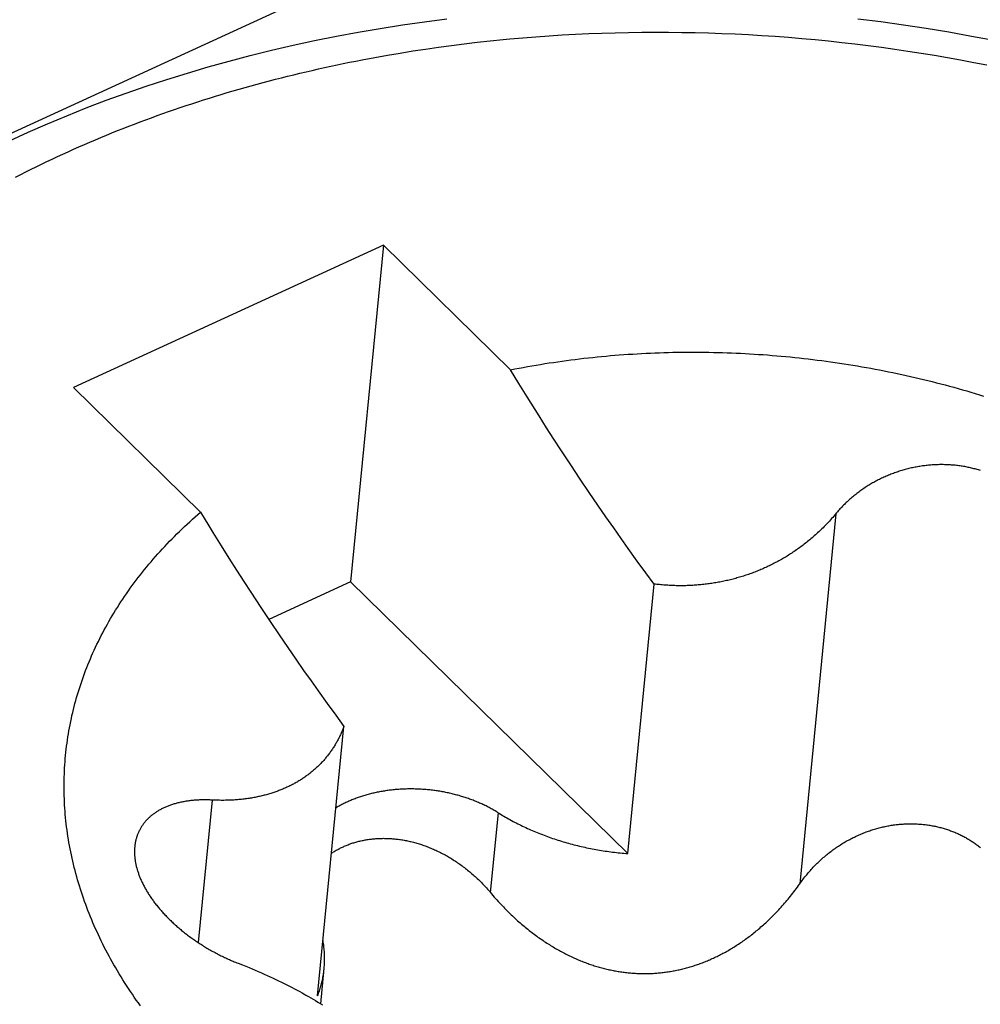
# Model space of a CAD drawing. Extents: x 0 to 594, y 0 to 420.
# Tile 76 of 119: x 532.207 to 532.517, y 112.966 to 113.284. Entities that reach past the tile are written whole.
import ezdxf

# ---------------------------------------------------------------- set-up
doc = ezdxf.new("R2010")
doc.units = 0
doc.header["$LTSCALE"] = 32.67
doc.layers.get('0').update_dxf_attribs({"linetype": 'CONTINUOUS'})
doc.layers.add('DATUM_AXIS', color=7, linetype='CONTINUOUS')

msp = doc.modelspace()

# ---------------------------------------------------------------- linework, layer by layer
at = {"color": 9, "linetype": 'CONTINUOUS'}
msp.add_line((531.45559, 112.9038), (554.76991, 123.60806), dxfattribs=at)
at = {"layer": 'DATUM_AXIS', "color": 9, "linetype": 'CONTINUOUS'}
for p, q in [((532.38176, 113.27901), (532.38602, 113.27924)), ((532.38602, 113.27924), (532.39029, 113.27944)), ((532.39029, 113.27944), (532.39456, 113.2796)), ((532.39456, 113.2796), (532.39884, 113.27973)), ((532.39884, 113.27973), (532.40313, 113.27983)), ((532.40313, 113.27983), (532.40742, 113.27989)), ((532.40742, 113.27989), (532.41172, 113.27992)), ((532.41172, 113.27992), (532.41602, 113.27991)), ((532.41602, 113.27991), (532.42032, 113.27986)), ((532.42032, 113.27986), (532.42462, 113.27978)), ((532.42462, 113.27978), (532.42893, 113.27967)), ((532.42893, 113.27967), (532.43324, 113.27952)), ((532.43324, 113.27952), (532.43755, 113.27934)), ((532.43755, 113.27934), (532.44186, 113.27912)), ((532.44186, 113.27912), (532.44617, 113.27887)), ((532.34594, 113.27562), (532.35011, 113.27615)), ((532.35011, 113.27615), (532.3543, 113.27664)), ((532.3543, 113.27664), (532.35849, 113.2771)), ((532.36481, 113.27773), (532.36904, 113.2781)), ((532.36904, 113.2781), (532.37327, 113.27844)), ((532.37327, 113.27844), (532.37751, 113.27874)), ((532.37751, 113.27874), (532.38176, 113.27901)), ((532.44617, 113.27887), (532.45048, 113.27858)), ((532.45048, 113.27858), (532.45479, 113.27826)), ((532.45479, 113.27826), (532.45909, 113.27791)), ((532.45909, 113.27791), (532.4634, 113.27751)), ((532.4634, 113.27751), (532.4677, 113.27709)), ((532.4677, 113.27709), (532.47199, 113.27663)), ((532.47199, 113.27663), (532.47628, 113.27614)), ((532.47628, 113.27614), (532.48057, 113.27561)), ((532.32528, 113.27248), (532.32938, 113.27318)), ((532.32938, 113.27318), (532.3335, 113.27384)), ((532.3335, 113.27384), (532.33763, 113.27447)), ((532.33763, 113.27447), (532.34178, 113.27506)), ((532.34178, 113.27506), (532.34594, 113.27562)), ((532.48057, 113.27561), (532.48485, 113.27505)), ((532.48485, 113.27505), (532.48913, 113.27445)), ((532.48913, 113.27445), (532.4934, 113.27382)), ((532.4934, 113.27382), (532.49766, 113.27316)), ((532.49766, 113.27316), (532.50191, 113.27246)), ((532.31712, 113.27098), (532.32119, 113.27175)), ((532.32119, 113.27175), (532.32528, 113.27248)), ((532.50191, 113.27246), (532.50616, 113.27173)), ((532.50616, 113.27173), (532.5104, 113.27096)), ((532.5104, 113.27096), (532.51462, 113.27016)), ((532.51462, 113.27016), (532.51884, 113.26933)), ((532.4701, 113.12443), (532.45842, 113.00488)), ((532.26868, 113.03195), (532.26419, 112.98594)), ((532.36103, 113.02787), (532.35851, 113.00212))]:
    msp.add_line(p, q, dxfattribs=at)
at = {"layer": 'DATUM_AXIS', "color": 7, "linetype": 'CONTINUOUS'}
for p, q in [((532.32401, 113.21111), (532.22386, 113.16513)), ((532.32401, 113.21111), (532.31338, 113.10237)), ((532.36505, 113.17089), (532.32401, 113.21111)), ((532.36774, 113.16648), (532.36505, 113.17089)), ((532.22386, 113.16513), (532.2649, 113.12491)), ((532.37041, 113.16217), (532.36774, 113.16648)), ((532.37671, 113.15218), (532.37427, 113.15602)), ((532.37905, 113.14854), (532.37671, 113.15218)), ((532.38131, 113.14506), (532.37905, 113.14854)), ((532.38453, 113.14015), (532.38131, 113.14506)), ((532.38758, 113.13556), (532.38453, 113.14015)), ((532.39048, 113.13126), (532.38758, 113.13556)), ((532.39323, 113.12722), (532.39048, 113.13126)), ((532.39586, 113.12341), (532.39323, 113.12722)), ((532.2649, 113.12491), (532.26759, 113.1205)), ((532.39836, 113.11982), (532.39586, 113.12341)), ((532.40076, 113.11641), (532.39836, 113.11982)), ((532.27157, 113.11409), (532.27412, 113.11004)), ((532.40305, 113.11318), (532.40076, 113.11641)), ((532.40597, 113.10912), (532.40305, 113.11318)), ((532.27412, 113.11004), (532.27656, 113.10621)), ((532.40874, 113.10531), (532.40597, 113.10912)), ((532.27656, 113.10621), (532.2789, 113.10256)), ((532.41138, 113.10171), (532.40874, 113.10531)), ((532.2789, 113.10256), (532.28115, 113.09909)), ((532.31338, 113.10237), (532.28699, 113.09025)), ((532.40288, 113.01466), (532.31338, 113.10237)), ((532.40288, 113.01466), (532.41138, 113.10171)), ((532.28115, 113.09909), (532.28438, 113.09418)), ((532.28438, 113.09418), (532.28743, 113.08959)), ((532.28743, 113.08959), (532.29033, 113.08529)), ((532.29033, 113.08529), (532.29308, 113.08125)), ((532.29308, 113.08125), (532.2957, 113.07744)), ((532.2957, 113.07744), (532.29821, 113.07384)), ((532.29821, 113.07384), (532.30061, 113.07044)), ((532.30061, 113.07044), (532.3029, 113.06721)), ((532.3029, 113.06721), (532.30582, 113.06314)), ((532.30582, 113.06314), (532.30859, 113.05933)), ((532.30859, 113.05933), (532.31124, 113.05573)), ((532.30273, 112.96868), (532.31124, 113.05573)), ((532.27704, 112.97926), (532.2785, 112.97869)), ((532.2785, 112.97869), (532.27955, 112.97827)), ((532.27955, 112.97827), (532.28059, 112.97786)), ((532.28059, 112.97786), (532.2816, 112.97744)), ((532.2816, 112.97744), (532.28261, 112.97701)), ((532.28261, 112.97701), (532.2836, 112.97659)), ((532.30374, 112.96618), (532.30486, 112.97765)), ((532.2836, 112.97659), (532.28457, 112.97617)), ((532.28457, 112.97617), (532.28553, 112.97574)), ((532.28553, 112.97574), (532.28648, 112.97531)), ((532.28648, 112.97531), (532.28741, 112.97489)), ((532.28741, 112.97489), (532.28834, 112.97446)), ((532.28834, 112.97446), (532.28925, 112.97403)), ((532.28925, 112.97403), (532.29015, 112.9736)), ((532.29015, 112.9736), (532.29103, 112.97316)), ((532.29103, 112.97316), (532.29191, 112.97273)), ((532.29191, 112.97273), (532.29278, 112.97229)), ((532.29278, 112.97229), (532.29363, 112.97186)), ((532.29363, 112.97186), (532.29448, 112.97142)), ((532.29448, 112.97142), (532.29532, 112.97098)), ((532.29532, 112.97098), (532.29614, 112.97054)), ((532.29614, 112.97054), (532.29696, 112.9701)), ((532.29696, 112.9701), (532.29777, 112.96965)), ((532.29897, 112.96898), (532.29976, 112.96854)), ((532.29976, 112.96854), (532.30054, 112.96809)), ((532.30054, 112.96809), (532.30132, 112.96764)), ((532.30132, 112.96764), (532.30208, 112.96718)), ((532.30208, 112.96718), (532.30284, 112.96673)), ((532.30284, 112.96673), (532.30359, 112.96627)), ((532.30359, 112.96627), (532.30434, 112.96581))]:
    msp.add_line(p, q, dxfattribs=at)
for points in [[(532.20323, 113.24485), (532.20932, 113.24764), (532.21549, 113.25034), (532.22173, 113.25295), (532.22805, 113.25547), (532.23444, 113.25791), (532.2409, 113.26025), (532.24742, 113.2625), (532.25402, 113.26467), (532.26068, 113.26673), (532.26739, 113.26871), (532.27416, 113.27059), (532.28099, 113.27238), (532.28787, 113.27408), (532.2948, 113.27568), (532.30178, 113.27719), (532.3088, 113.2786), (532.31587, 113.27991), (532.32297, 113.28113), (532.33011, 113.28225), (532.33729, 113.28327), (532.34451, 113.2842)], [(532.47723, 113.28424), (532.48461, 113.28331), (532.49197, 113.2823), (532.49932, 113.28118), (532.50664, 113.27998), (532.51394, 113.27867), (532.52122, 113.27728)], [(532.36505, 113.17089), (532.36642, 113.17116), (532.3678, 113.17142), (532.36917, 113.17168), (532.37055, 113.17193), (532.37194, 113.17217), (532.37333, 113.17241), (532.37472, 113.17264), (532.37611, 113.17287), (532.37751, 113.17309), (532.37891, 113.1733), (532.38031, 113.1735), (532.38171, 113.1737), (532.38312, 113.1739), (532.38453, 113.17408), (532.38594, 113.17426), (532.38735, 113.17443), (532.38877, 113.1746), (532.39019, 113.17476), (532.39161, 113.17491), (532.39303, 113.17506), (532.39446, 113.1752), (532.39589, 113.17533), (532.39731, 113.17546), (532.39875, 113.17558), (532.40018, 113.17569), (532.40161, 113.1758), (532.40305, 113.1759), (532.40449, 113.17599), (532.40593, 113.17608), (532.40737, 113.17616), (532.40881, 113.17623), (532.41026, 113.17629), (532.4117, 113.17635), (532.41315, 113.17641), (532.4146, 113.17645), (532.41605, 113.17649), (532.4175, 113.17653), (532.41895, 113.17655), (532.4204, 113.17657), (532.42185, 113.17658), (532.42331, 113.17659), (532.42476, 113.17659), (532.42621, 113.17658), (532.42767, 113.17657), (532.42913, 113.17655), (532.43058, 113.17652), (532.43204, 113.17649), (532.4335, 113.17645), (532.43496, 113.1764), (532.43641, 113.17634), (532.43787, 113.17628), (532.43933, 113.17622), (532.44079, 113.17614), (532.44225, 113.17606), (532.44371, 113.17597), (532.44517, 113.17588), (532.44662, 113.17578), (532.44808, 113.17567), (532.44954, 113.17556), (532.451, 113.17544), (532.45245, 113.17531), (532.45391, 113.17518), (532.45536, 113.17503), (532.45682, 113.17489), (532.45827, 113.17473), (532.45973, 113.17457), (532.46118, 113.17441), (532.46263, 113.17423), (532.46408, 113.17405), (532.46553, 113.17387), (532.46698, 113.17367), (532.46842, 113.17347), (532.46987, 113.17327), (532.47132, 113.17305), (532.47276, 113.17283), (532.4742, 113.17261), (532.47564, 113.17237), (532.47708, 113.17213), (532.47852, 113.17189), (532.47995, 113.17164), (532.48139, 113.17138), (532.48282, 113.17111), (532.48425, 113.17084), (532.48567, 113.17056), (532.4871, 113.17028), (532.48852, 113.16999), (532.48995, 113.16969), (532.49137, 113.16939), (532.49278, 113.16908), (532.4942, 113.16876), (532.49561, 113.16844), (532.49702, 113.16811), (532.49843, 113.16777), (532.49983, 113.16743), (532.50124, 113.16708), (532.50264, 113.16673), (532.50403, 113.16637), (532.50543, 113.166), (532.50682, 113.16563), (532.50821, 113.16525), (532.50959, 113.16486), (532.51098, 113.16447), (532.51236, 113.16407), (532.51373, 113.16367), (532.5151, 113.16326), (532.51647, 113.16284), (532.51784, 113.16242)], [(532.37427, 113.15602), (532.37172, 113.16007), (532.37041, 113.16217)], [(532.51687, 113.13834), (532.51651, 113.13845), (532.51615, 113.13856), (532.51578, 113.13866), (532.51542, 113.13877), (532.51506, 113.13887), (532.51469, 113.13896), (532.51432, 113.13905), (532.51395, 113.13914), (532.51358, 113.13923), (532.51321, 113.13931), (532.51283, 113.13939), (532.51246, 113.13947), (532.51208, 113.13954), (532.51171, 113.13961), (532.51133, 113.13967), (532.51095, 113.13974), (532.51057, 113.1398), (532.51019, 113.13985), (532.50981, 113.1399), (532.50942, 113.13995), (532.50904, 113.14), (532.50866, 113.14004), (532.50827, 113.14008), (532.50788, 113.14011), (532.5075, 113.14014), (532.50711, 113.14017), (532.50672, 113.14019), (532.50633, 113.14021), (532.50594, 113.14023), (532.50555, 113.14024), (532.50516, 113.14025), (532.50477, 113.14026), (532.50438, 113.14026), (532.50398, 113.14026), (532.50359, 113.14026), (532.5032, 113.14025), (532.5028, 113.14024), (532.50241, 113.14022), (532.50201, 113.14021), (532.50162, 113.14018), (532.50122, 113.14016), (532.50083, 113.14013), (532.50043, 113.1401), (532.50004, 113.14006), (532.49964, 113.14002), (532.49924, 113.13998), (532.49885, 113.13993), (532.49845, 113.13988), (532.49806, 113.13983), (532.49766, 113.13977), (532.49727, 113.13971), (532.49687, 113.13964), (532.49647, 113.13957), (532.49608, 113.1395), (532.49568, 113.13942), (532.49529, 113.13935), (532.4949, 113.13926), (532.4945, 113.13918), (532.49411, 113.13909), (532.49372, 113.13899), (532.49332, 113.13889), (532.49293, 113.13879), (532.49254, 113.13869), (532.49215, 113.13858), (532.49176, 113.13847), (532.49137, 113.13835), (532.49098, 113.13824), (532.49059, 113.13811), (532.49021, 113.13799), (532.48982, 113.13786), (532.48943, 113.13773), (532.48905, 113.13759), (532.48867, 113.13745), (532.48828, 113.13731)], [(532.48828, 113.13731), (532.4879, 113.13716), (532.48752, 113.13701), (532.48714, 113.13685), (532.48677, 113.1367), (532.48639, 113.13654), (532.48601, 113.13637), (532.48564, 113.1362), (532.48527, 113.13603), (532.4849, 113.13586), (532.48453, 113.13568), (532.48416, 113.1355), (532.48379, 113.13531), (532.48343, 113.13512), (532.48306, 113.13493), (532.4827, 113.13474), (532.48234, 113.13454), (532.48198, 113.13434), (532.48163, 113.13413), (532.48127, 113.13392), (532.48092, 113.13371), (532.48057, 113.1335), (532.48022, 113.13328), (532.47987, 113.13306), (532.47953, 113.13283), (532.47919, 113.13261), (532.47885, 113.13238), (532.47851, 113.13214), (532.47817, 113.13191), (532.47784, 113.13167), (532.47751, 113.13142), (532.47718, 113.13118), (532.47685, 113.13093), (532.47653, 113.13067), (532.47621, 113.13042), (532.47589, 113.13016), (532.47557, 113.1299), (532.47526, 113.12964), (532.47495, 113.12937), (532.47464, 113.1291), (532.47433, 113.12883), (532.47403, 113.12855), (532.47373, 113.12827), (532.47343, 113.12799), (532.47314, 113.12771), (532.47285, 113.12742), (532.47256, 113.12714), (532.47227, 113.12684), (532.47199, 113.12655), (532.47171, 113.12625), (532.47143, 113.12596), (532.47116, 113.12566), (532.47089, 113.12535), (532.47063, 113.12505), (532.47036, 113.12474), (532.46976, 113.12402)], [(532.24553, 112.9655), (532.24486, 112.96643), (532.2442, 112.96736), (532.24355, 112.96829), (532.24291, 112.96923), (532.24228, 112.97016), (532.24166, 112.9711), (532.24104, 112.97205), (532.24043, 112.97299), (532.23984, 112.97394), (532.23925, 112.97489), (532.23867, 112.97584), (532.2381, 112.97679), (532.23753, 112.97775), (532.23698, 112.97871), (532.23644, 112.97967), (532.2359, 112.98063), (532.23538, 112.98159), (532.23486, 112.98256), (532.23435, 112.98353), (532.23385, 112.9845), (532.23336, 112.98547), (532.23288, 112.98644), (532.23241, 112.98741), (532.23195, 112.98839), (532.2315, 112.98937), (532.23105, 112.99035), (532.23062, 112.99133), (532.23019, 112.99231), (532.22978, 112.9933), (532.22937, 112.99428), (532.22897, 112.99527), (532.22858, 112.99626), (532.22821, 112.99725), (532.22784, 112.99824), (532.22748, 112.99923), (532.22713, 113.00022), (532.22679, 113.00122), (532.22645, 113.00221), (532.22613, 113.00321), (532.22582, 113.00421), (532.22552, 113.0052), (532.22522, 113.0062), (532.22494, 113.0072), (532.22466, 113.0082), (532.2244, 113.0092), (532.22414, 113.01021), (532.2239, 113.01121), (532.22366, 113.01221), (532.22343, 113.01322), (532.22321, 113.01422), (532.22301, 113.01523), (532.22281, 113.01623), (532.22262, 113.01724), (532.22244, 113.01824), (532.22227, 113.01925), (532.22211, 113.02026), (532.22196, 113.02126), (532.22182, 113.02227), (532.22169, 113.02328), (532.22157, 113.02428), (532.22146, 113.02529), (532.22136, 113.0263), (532.22126, 113.0273), (532.22118, 113.02831), (532.22111, 113.02932), (532.22104, 113.03033), (532.22099, 113.03133), (532.22095, 113.03234), (532.22091, 113.03334), (532.22089, 113.03435), (532.22087, 113.03535), (532.22087, 113.03636), (532.22087, 113.03736), (532.22089, 113.03837), (532.22091, 113.03937), (532.22095, 113.04037), (532.22099, 113.04137), (532.22104, 113.04237), (532.22111, 113.04337), (532.22118, 113.04437), (532.22126, 113.04537), (532.22135, 113.04637), (532.22145, 113.04737), (532.22156, 113.04836), (532.22169, 113.04936), (532.22182, 113.05035), (532.22196, 113.05134), (532.22211, 113.05234), (532.22227, 113.05333), (532.22243, 113.05431), (532.22261, 113.0553), (532.2228, 113.05629), (532.223, 113.05727), (532.22321, 113.05826), (532.22342, 113.05924), (532.22365, 113.06022), (532.22389, 113.0612), (532.22413, 113.06218), (532.22439, 113.06315), (532.22465, 113.06412), (532.22493, 113.0651), (532.22521, 113.06607), (532.22551, 113.06704), (532.22581, 113.068), (532.22612, 113.06897), (532.22644, 113.06993), (532.22677, 113.07089), (532.22712, 113.07185), (532.22747, 113.07281), (532.22782, 113.07376), (532.22819, 113.07472), (532.22857, 113.07567), (532.22896, 113.07661), (532.22936, 113.07756), (532.22976, 113.0785), (532.23018, 113.07944), (532.2306, 113.08038), (532.23104, 113.08132), (532.23148, 113.08225), (532.23193, 113.08319), (532.2324, 113.08411), (532.23287, 113.08504), (532.23335, 113.08596), (532.23384, 113.08689), (532.23434, 113.0878), (532.23484, 113.08872), (532.23536, 113.08963), (532.23589, 113.09054), (532.23642, 113.09145), (532.23696, 113.09235), (532.23752, 113.09325), (532.23808, 113.09415), (532.23865, 113.09505), (532.23923, 113.09594), (532.23982, 113.09683), (532.24041, 113.09771), (532.24102, 113.09859), (532.24164, 113.09947), (532.24226, 113.10035), (532.24289, 113.10122), (532.24353, 113.10209), (532.24418, 113.10296), (532.24484, 113.10382), (532.24551, 113.10468), (532.24618, 113.10553), (532.24687, 113.10638), (532.24756, 113.10723), (532.24826, 113.10808), (532.24897, 113.10892), (532.24969, 113.10975), (532.25042, 113.11059), (532.25115, 113.11142), (532.2519, 113.11224), (532.25265, 113.11306), (532.25341, 113.11388), (532.25418, 113.1147), (532.25495, 113.11551), (532.25574, 113.11631), (532.25653, 113.11711), (532.25733, 113.11791), (532.25814, 113.11871), (532.25896, 113.1195), (532.25978, 113.12028), (532.26062, 113.12106), (532.26146, 113.12184), (532.26231, 113.12261), (532.26316, 113.12338), (532.26403, 113.12415), (532.2649, 113.12491)], [(532.46976, 113.12402), (532.46942, 113.12362), (532.46908, 113.12322), (532.46874, 113.12283), (532.46839, 113.12245), (532.46805, 113.12206), (532.4677, 113.12169), (532.46736, 113.12132), (532.46701, 113.12095), (532.46666, 113.12059), (532.46631, 113.12024), (532.46596, 113.11989), (532.46561, 113.11954), (532.46526, 113.1192), (532.46491, 113.11886), (532.46456, 113.11853), (532.4642, 113.1182), (532.46385, 113.11788), (532.46349, 113.11756), (532.46314, 113.11724), (532.46278, 113.11693), (532.46242, 113.11662), (532.46207, 113.11632), (532.46171, 113.11602), (532.46135, 113.11572), (532.46099, 113.11543), (532.46063, 113.11514), (532.46027, 113.11486), (532.45991, 113.11457), (532.45954, 113.1143), (532.45918, 113.11402), (532.45881, 113.11375), (532.45845, 113.11348), (532.45808, 113.11322), (532.45772, 113.11296), (532.45735, 113.1127), (532.45698, 113.11245), (532.45661, 113.1122), (532.45624, 113.11195), (532.45587, 113.11171), (532.4555, 113.11147), (532.45513, 113.11123), (532.45476, 113.11099), (532.45438, 113.11076), (532.45401, 113.11053), (532.45363, 113.11031), (532.45325, 113.11009), (532.45288, 113.10987), (532.4525, 113.10965), (532.45212, 113.10943), (532.45174, 113.10922), (532.45136, 113.10901), (532.45098, 113.10881), (532.45059, 113.10861), (532.45021, 113.10841), (532.44982, 113.10821), (532.44944, 113.10802), (532.44905, 113.10782), (532.44866, 113.10763), (532.44827, 113.10745), (532.44788, 113.10727), (532.44749, 113.10708), (532.4471, 113.10691), (532.4467, 113.10673), (532.44631, 113.10656), (532.44591, 113.10639), (532.44552, 113.10622), (532.44512, 113.10606), (532.44472, 113.10589), (532.44432, 113.10574), (532.44392, 113.10558), (532.44352, 113.10542), (532.44311, 113.10527), (532.44271, 113.10512), (532.4423, 113.10498), (532.4419, 113.10483), (532.44149, 113.10469), (532.44108, 113.10456), (532.44067, 113.10442), (532.44026, 113.10429), (532.43984, 113.10416), (532.43943, 113.10403), (532.43902, 113.1039), (532.4386, 113.10378), (532.43818, 113.10366), (532.43776, 113.10355), (532.43735, 113.10343), (532.43692, 113.10332), (532.4365, 113.10321), (532.43608, 113.10311), (532.43566, 113.103), (532.43523, 113.1029), (532.43481, 113.1028), (532.43438, 113.10271), (532.43395, 113.10262), (532.43352, 113.10253), (532.43309, 113.10244), (532.43266, 113.10236), (532.43223, 113.10227), (532.4318, 113.1022), (532.43136, 113.10212), (532.43093, 113.10205), (532.43049, 113.10198), (532.43006, 113.10191), (532.42962, 113.10185), (532.42918, 113.10178), (532.42874, 113.10173), (532.42831, 113.10167), (532.42787, 113.10162), (532.42742, 113.10157), (532.42698, 113.10152), (532.42654, 113.10148), (532.4261, 113.10143), (532.42566, 113.1014), (532.42521, 113.10136), (532.42477, 113.10133), (532.42432, 113.1013), (532.42388, 113.10127), (532.42343, 113.10125), (532.42299, 113.10123), (532.42254, 113.10121), (532.4221, 113.10119), (532.42165, 113.10118), (532.4212, 113.10117), (532.42076, 113.10117), (532.42031, 113.10116), (532.41986, 113.10116), (532.41941, 113.10117), (532.41897, 113.10117), (532.41852, 113.10118), (532.41807, 113.10119), (532.41762, 113.10121), (532.41718, 113.10122), (532.41673, 113.10124), (532.41628, 113.10127), (532.41584, 113.10129), (532.41539, 113.10132), (532.41494, 113.10136), (532.4145, 113.10139), (532.41405, 113.10143), (532.41361, 113.10147), (532.41316, 113.10151), (532.41272, 113.10156), (532.41227, 113.10161), (532.41183, 113.10166), (532.41138, 113.10171)], [(532.26759, 113.1205), (532.26893, 113.11833), (532.27157, 113.11409)], [(532.31124, 113.05573), (532.31112, 113.05542), (532.311, 113.05511), (532.31088, 113.0548), (532.31075, 113.05449), (532.31063, 113.05419), (532.3105, 113.05388), (532.31036, 113.05358), (532.31023, 113.05328), (532.31009, 113.05297), (532.30995, 113.05268), (532.3098, 113.05238), (532.30966, 113.05208), (532.30951, 113.05179), (532.30935, 113.05149), (532.3092, 113.0512), (532.30904, 113.05091), (532.30888, 113.05063), (532.30872, 113.05034), (532.30855, 113.05006), (532.30838, 113.04977), (532.30821, 113.04949), (532.30804, 113.04921), (532.30786, 113.04894), (532.30769, 113.04866), (532.3075, 113.04839), (532.30732, 113.04812), (532.30713, 113.04785), (532.30694, 113.04758), (532.30675, 113.04732), (532.30656, 113.04705), (532.30636, 113.04679), (532.30616, 113.04653), (532.30596, 113.04627), (532.30576, 113.04602), (532.30555, 113.04576), (532.30534, 113.04551), (532.30513, 113.04526), (532.30492, 113.04502), (532.30471, 113.04477), (532.30449, 113.04453), (532.30427, 113.04429), (532.30404, 113.04405), (532.30382, 113.04381), (532.30359, 113.04358), (532.30336, 113.04335), (532.30313, 113.04312), (532.3029, 113.04289), (532.30266, 113.04266), (532.30242, 113.04244), (532.30218, 113.04222), (532.30194, 113.042), (532.3017, 113.04179), (532.30145, 113.04157), (532.3012, 113.04136), (532.30095, 113.04115), (532.3007, 113.04094), (532.30044, 113.04074), (532.30019, 113.04054), (532.29993, 113.04034), (532.29967, 113.04014), (532.2994, 113.03994), (532.29914, 113.03975), (532.29887, 113.03956), (532.2986, 113.03937), (532.29833, 113.03918), (532.29806, 113.039), (532.29778, 113.03881), (532.29751, 113.03863), (532.29723, 113.03846), (532.29695, 113.03828), (532.29666, 113.03811), (532.29638, 113.03794), (532.29609, 113.03777), (532.2958, 113.0376), (532.29551, 113.03744), (532.29522, 113.03728), (532.29492, 113.03712), (532.29463, 113.03696), (532.29433, 113.03681), (532.29403, 113.03665), (532.29373, 113.0365), (532.29342, 113.03635), (532.29312, 113.03621), (532.29281, 113.03607), (532.2925, 113.03592), (532.29218, 113.03578), (532.29187, 113.03565), (532.29155, 113.03551), (532.29123, 113.03538), (532.29091, 113.03525), (532.29059, 113.03512), (532.29027, 113.035), (532.28994, 113.03487), (532.28961, 113.03475), (532.28928, 113.03463), (532.28894, 113.03452), (532.28861, 113.0344), (532.28827, 113.03429), (532.28793, 113.03418), (532.28759, 113.03407), (532.28724, 113.03397), (532.28689, 113.03387), (532.28654, 113.03377), (532.28619, 113.03367), (532.28584, 113.03357), (532.28548, 113.03348), (532.28512, 113.03339), (532.28476, 113.0333), (532.28439, 113.03321), (532.28403, 113.03313), (532.28366, 113.03305), (532.28328, 113.03297), (532.28291, 113.03289), (532.28253, 113.03282), (532.28215, 113.03275), (532.28176, 113.03268), (532.28138, 113.03261), (532.28099, 113.03255), (532.2806, 113.03249), (532.2802, 113.03243), (532.2798, 113.03237), (532.2794, 113.03232), (532.279, 113.03227), (532.27859, 113.03222), (532.27818, 113.03218), (532.27776, 113.03213), (532.27734, 113.03209), (532.27692, 113.03206), (532.2765, 113.03202), (532.27607, 113.03199), (532.27564, 113.03197), (532.2752, 113.03194), (532.27476, 113.03192), (532.27432, 113.0319), (532.27387, 113.03189), (532.27342, 113.03187), (532.27297, 113.03187), (532.27251, 113.03186), (532.27204, 113.03186), (532.27158, 113.03186), (532.27111, 113.03187), (532.27063, 113.03188), (532.27015, 113.03189), (532.26967, 113.0319), (532.26918, 113.03193), (532.26831, 113.03197)], [(532.36072, 113.02806), (532.3604, 113.02825), (532.36009, 113.02844), (532.35977, 113.02863), (532.35945, 113.02881), (532.35912, 113.02899), (532.3588, 113.02917), (532.35847, 113.02935), (532.35814, 113.02953), (532.35781, 113.0297), (532.35747, 113.02987), (532.35714, 113.03004), (532.3568, 113.03021), (532.35645, 113.03037), (532.35611, 113.03053), (532.35576, 113.03069), (532.35542, 113.03085), (532.35507, 113.031), (532.35471, 113.03116), (532.35436, 113.03131), (532.354, 113.03145), (532.35365, 113.0316), (532.35329, 113.03174), (532.35293, 113.03188), (532.35256, 113.03202), (532.3522, 113.03215), (532.35183, 113.03229), (532.35146, 113.03242), (532.35109, 113.03255), (532.35072, 113.03267), (532.35035, 113.03279), (532.34997, 113.03291), (532.3496, 113.03303), (532.34922, 113.03315), (532.34884, 113.03326), (532.34846, 113.03337), (532.34808, 113.03348), (532.34769, 113.03358), (532.34731, 113.03368), (532.34692, 113.03378), (532.34654, 113.03388), (532.34615, 113.03397), (532.34576, 113.03407), (532.34537, 113.03415), (532.34498, 113.03424), (532.34459, 113.03432), (532.3442, 113.03441), (532.3438, 113.03448), (532.34341, 113.03456), (532.34301, 113.03463), (532.34262, 113.0347), (532.34222, 113.03477), (532.34182, 113.03483), (532.34142, 113.03489), (532.34103, 113.03495), (532.34063, 113.03501), (532.34023, 113.03506), (532.33983, 113.03511), (532.33943, 113.03516), (532.33903, 113.0352), (532.33862, 113.03525), (532.33822, 113.03528), (532.33782, 113.03532), (532.33742, 113.03535), (532.33702, 113.03539), (532.33662, 113.03541), (532.33621, 113.03544), (532.33581, 113.03546), (532.33541, 113.03548), (532.33501, 113.0355), (532.3346, 113.03551), (532.3342, 113.03552), (532.3338, 113.03553), (532.3334, 113.03553), (532.333, 113.03554), (532.33259, 113.03554), (532.33219, 113.03553), (532.33179, 113.03553), (532.33139, 113.03552), (532.33099, 113.03551), (532.33059, 113.03549), (532.3302, 113.03547), (532.3298, 113.03545), (532.3294, 113.03543), (532.329, 113.0354), (532.32861, 113.03538), (532.32821, 113.03534), (532.32782, 113.03531), (532.32742, 113.03527), (532.32703, 113.03523), (532.32664, 113.03519), (532.32625, 113.03514), (532.32586, 113.0351), (532.32547, 113.03504), (532.32508, 113.03499), (532.3247, 113.03493), (532.32431, 113.03487), (532.32393, 113.03481), (532.32354, 113.03475), (532.32316, 113.03468), (532.32278, 113.03461), (532.3224, 113.03453), (532.32202, 113.03446), (532.32165, 113.03438), (532.32127, 113.0343), (532.3209, 113.03421), (532.32053, 113.03413), (532.32016, 113.03404), (532.31979, 113.03395), (532.31942, 113.03385), (532.31906, 113.03375), (532.31869, 113.03365), (532.31833, 113.03355), (532.31797, 113.03344), (532.31761, 113.03334), (532.31726, 113.03322), (532.3169, 113.03311), (532.31655, 113.033), (532.3162, 113.03288), (532.31585, 113.03276), (532.31551, 113.03263), (532.31516, 113.03251), (532.31482, 113.03238), (532.31448, 113.03225), (532.31415, 113.03211), (532.31381, 113.03198), (532.31348, 113.03184), (532.31315, 113.0317), (532.31282, 113.03155), (532.31249, 113.03141), (532.31217, 113.03126), (532.31185, 113.03111), (532.31153, 113.03095), (532.31122, 113.0308), (532.3109, 113.03064), (532.31059, 113.03048), (532.31028, 113.03032), (532.30998, 113.03015), (532.30968, 113.02999), (532.30938, 113.02982), (532.30908, 113.02965), (532.30878, 113.02947), (532.30866, 113.0294)], [(532.26831, 113.03197), (532.26793, 113.03198), (532.26756, 113.032), (532.26719, 113.032), (532.26682, 113.03201), (532.26645, 113.03201), (532.26608, 113.03201), (532.26572, 113.03201), (532.26535, 113.032), (532.26499, 113.03199), (532.26464, 113.03198), (532.26428, 113.03197), (532.26392, 113.03195), (532.26357, 113.03193), (532.26322, 113.0319), (532.26287, 113.03187), (532.26253, 113.03184), (532.26219, 113.03181), (532.26184, 113.03177), (532.26151, 113.03173), (532.26117, 113.03169), (532.26084, 113.03164), (532.2605, 113.03159), (532.26017, 113.03154), (532.25985, 113.03149), (532.25952, 113.03143), (532.2592, 113.03137), (532.25888, 113.03131), (532.25857, 113.03124), (532.25826, 113.03117), (532.25794, 113.0311), (532.25764, 113.03102), (532.25733, 113.03095), (532.25703, 113.03086), (532.25673, 113.03078), (532.25643, 113.03069), (532.25614, 113.03061), (532.25585, 113.03051), (532.25556, 113.03042), (532.25528, 113.03032), (532.255, 113.03022), (532.25472, 113.03012), (532.25444, 113.03001), (532.25417, 113.0299), (532.2539, 113.02979), (532.25363, 113.02968), (532.25337, 113.02956), (532.25311, 113.02944), (532.25285, 113.02932), (532.2526, 113.0292), (532.25235, 113.02907), (532.2521, 113.02894), (532.25186, 113.02881), (532.25162, 113.02867), (532.25138, 113.02854), (532.25115, 113.0284), (532.25092, 113.02826), (532.25069, 113.02811), (532.25047, 113.02797), (532.25025, 113.02782), (532.25003, 113.02766), (532.24982, 113.02751), (532.24961, 113.02735), (532.2494, 113.0272), (532.2492, 113.02704), (532.249, 113.02687), (532.2488, 113.02671), (532.24861, 113.02654), (532.24842, 113.02637), (532.24823, 113.0262), (532.24805, 113.02602), (532.24787, 113.02585), (532.2477, 113.02567), (532.24753, 113.02549), (532.24736, 113.02531), (532.2472, 113.02512), (532.24703, 113.02493), (532.24688, 113.02475), (532.24672, 113.02456), (532.24657, 113.02436), (532.24643, 113.02417), (532.24629, 113.02397), (532.24615, 113.02377), (532.24601, 113.02357), (532.24588, 113.02337), (532.24575, 113.02317), (532.24563, 113.02296), (532.24551, 113.02275), (532.24539, 113.02254), (532.24528, 113.02233), (532.24517, 113.02212), (532.24506, 113.0219), (532.24496, 113.02169), (532.24486, 113.02147), (532.24477, 113.02125), (532.24468, 113.02103), (532.24459, 113.0208), (532.24451, 113.02058), (532.24443, 113.02035), (532.24435, 113.02013), (532.24428, 113.0199), (532.24421, 113.01967), (532.24414, 113.01943), (532.24408, 113.0192), (532.24402, 113.01896), (532.24397, 113.01873), (532.24392, 113.01849), (532.24387, 113.01825), (532.24383, 113.01801), (532.24379, 113.01777), (532.24376, 113.01752), (532.24373, 113.01728), (532.2437, 113.01703), (532.24368, 113.01691)], [(532.36072, 113.02806), (532.36149, 113.02758), (532.36197, 113.02729), (532.36244, 113.02701), (532.36292, 113.02672), (532.3634, 113.02644), (532.36389, 113.02617), (532.36438, 113.02589), (532.36487, 113.02562), (532.36537, 113.02535), (532.36587, 113.02508), (532.36637, 113.02482), (532.36687, 113.02456), (532.36738, 113.0243), (532.36789, 113.02405), (532.3684, 113.02379), (532.36892, 113.02355), (532.36944, 113.0233), (532.36996, 113.02306), (532.37048, 113.02282), (532.37101, 113.02258), (532.37154, 113.02235), (532.37207, 113.02212), (532.3726, 113.02189), (532.37314, 113.02166), (532.37368, 113.02144), (532.37422, 113.02122), (532.37477, 113.02101), (532.37532, 113.0208), (532.37586, 113.02059), (532.37642, 113.02038), (532.37697, 113.02018), (532.37753, 113.01998), (532.37808, 113.01979), (532.37864, 113.01959), (532.37921, 113.0194), (532.37977, 113.01922), (532.38034, 113.01903), (532.38091, 113.01886), (532.38148, 113.01868), (532.38205, 113.01851), (532.38262, 113.01834), (532.3832, 113.01817), (532.38377, 113.01801), (532.38435, 113.01785), (532.38493, 113.01769), (532.38551, 113.01754), (532.3861, 113.01739), (532.38668, 113.01725), (532.38727, 113.01711), (532.38786, 113.01697), (532.38845, 113.01683), (532.38904, 113.0167), (532.38963, 113.01657), (532.39022, 113.01645), (532.39082, 113.01633), (532.39141, 113.01621), (532.39201, 113.01609), (532.39261, 113.01598), (532.3932, 113.01588), (532.3938, 113.01577), (532.3944, 113.01567), (532.39501, 113.01558), (532.39561, 113.01549), (532.39621, 113.0154), (532.39681, 113.01531), (532.39742, 113.01523), (532.39802, 113.01515), (532.39863, 113.01508), (532.39923, 113.01501), (532.39984, 113.01494), (532.40045, 113.01488), (532.40105, 113.01482), (532.40166, 113.01476), (532.40227, 113.01471), (532.40288, 113.01466)], [(532.45805, 113.00435), (532.45869, 113.00526), (532.45896, 113.00563), (532.45924, 113.00601), (532.45952, 113.00638), (532.45981, 113.00675), (532.46009, 113.00711), (532.46038, 113.00747), (532.46068, 113.00783), (532.46097, 113.00818), (532.46127, 113.00853), (532.46157, 113.00888), (532.46188, 113.00922), (532.46218, 113.00956), (532.46249, 113.0099), (532.4628, 113.01023), (532.46312, 113.01056), (532.46343, 113.01089), (532.46375, 113.01121), (532.46407, 113.01152), (532.4644, 113.01184), (532.46472, 113.01215), (532.46505, 113.01245), (532.46538, 113.01276), (532.46572, 113.01306), (532.46605, 113.01335), (532.46639, 113.01364), (532.46673, 113.01393), (532.46707, 113.01421), (532.46741, 113.01449), (532.46775, 113.01477), (532.4681, 113.01504), (532.46845, 113.01531), (532.4688, 113.01557), (532.46915, 113.01583), (532.4695, 113.01609), (532.46986, 113.01634), (532.47021, 113.01659), (532.47057, 113.01683), (532.47093, 113.01707), (532.47129, 113.01731), (532.47166, 113.01754), (532.47202, 113.01777), (532.47238, 113.01799), (532.47275, 113.01821), (532.47312, 113.01843), (532.47349, 113.01864), (532.47386, 113.01885), (532.47423, 113.01905), (532.4746, 113.01925), (532.47497, 113.01945), (532.47535, 113.01964), (532.47572, 113.01983), (532.4761, 113.02002), (532.47647, 113.0202), (532.47685, 113.02037), (532.47723, 113.02055), (532.47761, 113.02072), (532.47799, 113.02088), (532.47837, 113.02104), (532.47875, 113.0212), (532.47913, 113.02135), (532.47951, 113.0215), (532.4799, 113.02165), (532.48028, 113.02179), (532.48066, 113.02192), (532.48105, 113.02206), (532.48143, 113.02219), (532.48182, 113.02231), (532.4822, 113.02243), (532.48259, 113.02255), (532.48297, 113.02266), (532.48336, 113.02277), (532.48375, 113.02288), (532.48413, 113.02298), (532.48452, 113.02308), (532.48491, 113.02317), (532.48529, 113.02327), (532.48568, 113.02335), (532.48607, 113.02343), (532.48645, 113.02351), (532.48684, 113.02359), (532.48722, 113.02366), (532.48761, 113.02373), (532.488, 113.02379), (532.48838, 113.02385), (532.48877, 113.02391), (532.48915, 113.02396), (532.48954, 113.02401), (532.48992, 113.02405), (532.49031, 113.02409), (532.49069, 113.02413), (532.49107, 113.02416), (532.49146, 113.02419), (532.49184, 113.02422), (532.49222, 113.02424), (532.4926, 113.02426), (532.49298, 113.02427), (532.49337, 113.02428), (532.49374, 113.02429), (532.49412, 113.0243), (532.4945, 113.0243), (532.49488, 113.02429), (532.49526, 113.02429), (532.49563, 113.02427), (532.49601, 113.02426), (532.49638, 113.02424), (532.49676, 113.02422), (532.49713, 113.02419), (532.4975, 113.02417), (532.49788, 113.02413), (532.49825, 113.0241), (532.49862, 113.02406), (532.49898, 113.02401), (532.49935, 113.02397), (532.49972, 113.02392), (532.50008, 113.02386), (532.50045, 113.02381), (532.50081, 113.02374), (532.50117, 113.02368), (532.50153, 113.02361), (532.50189, 113.02354), (532.50225, 113.02347), (532.50261, 113.02339), (532.50297, 113.02331), (532.50332, 113.02322), (532.50368, 113.02313), (532.50403, 113.02304), (532.50438, 113.02294), (532.50473, 113.02284), (532.50508, 113.02274), (532.50542, 113.02264), (532.50577, 113.02253), (532.50611, 113.02241), (532.50646, 113.0223), (532.5068, 113.02218), (532.50714, 113.02206), (532.50747, 113.02193), (532.50781, 113.0218), (532.50815, 113.02167), (532.50848, 113.02153), (532.50881, 113.02139), (532.50914, 113.02125), (532.50947, 113.0211), (532.5098, 113.02095), (532.51012, 113.0208), (532.51044, 113.02065), (532.51076, 113.02049), (532.51108, 113.02032), (532.5114, 113.02016), (532.51172, 113.01999), (532.51203, 113.01982), (532.51234, 113.01964), (532.51265, 113.01946), (532.51296, 113.01928), (532.51327, 113.0191), (532.51357, 113.01891), (532.51387, 113.01872), (532.51417, 113.01852), (532.51447, 113.01832), (532.51477, 113.01812), (532.51506, 113.01792), (532.51535, 113.01771), (532.51564, 113.0175), (532.51593, 113.01729), (532.51621, 113.01707), (532.5165, 113.01685), (532.51678, 113.01663)], [(532.30724, 113.0148), (532.30734, 113.01487), (532.30762, 113.01504), (532.30789, 113.01522), (532.30817, 113.01539), (532.30845, 113.01555), (532.30873, 113.01572), (532.30902, 113.01587), (532.3093, 113.01603), (532.30959, 113.01618), (532.30988, 113.01633), (532.31017, 113.01648), (532.31047, 113.01663), (532.31077, 113.01677), (532.31106, 113.0169), (532.31136, 113.01704), (532.31167, 113.01717), (532.31197, 113.01729), (532.31228, 113.01742), (532.31259, 113.01754), (532.3129, 113.01766), (532.31321, 113.01777), (532.31352, 113.01788), (532.31384, 113.01799), (532.31415, 113.01809), (532.31447, 113.01819), (532.31479, 113.01829), (532.31512, 113.01838), (532.31544, 113.01847), (532.31577, 113.01856), (532.31609, 113.01864), (532.31642, 113.01872), (532.31675, 113.0188), (532.31709, 113.01887), (532.31742, 113.01894), (532.31775, 113.01901), (532.31809, 113.01907), (532.31843, 113.01913), (532.31877, 113.01919), (532.31911, 113.01924), (532.31945, 113.01929), (532.3198, 113.01933), (532.32014, 113.01937), (532.32049, 113.01941), (532.32084, 113.01945), (532.32119, 113.01948), (532.32154, 113.01951), (532.32189, 113.01953), (532.32224, 113.01955), (532.3226, 113.01957), (532.32295, 113.01958), (532.32331, 113.01959), (532.32367, 113.01959), (532.32403, 113.0196), (532.32439, 113.01959), (532.32475, 113.01959), (532.32511, 113.01958), (532.32547, 113.01957), (532.32584, 113.01955), (532.3262, 113.01953), (532.32657, 113.01951), (532.32693, 113.01948), (532.3273, 113.01945), (532.32767, 113.01941), (532.32804, 113.01937), (532.32841, 113.01933), (532.32878, 113.01928), (532.32915, 113.01923), (532.32953, 113.01918), (532.3299, 113.01912), (532.33027, 113.01906), (532.33065, 113.01899), (532.33102, 113.01893), (532.3314, 113.01885), (532.33177, 113.01877), (532.33215, 113.01869), (532.33253, 113.01861), (532.3329, 113.01852), (532.33328, 113.01843), (532.33366, 113.01833), (532.33404, 113.01823), (532.33442, 113.01813), (532.3348, 113.01802), (532.33518, 113.01791), (532.33556, 113.01779), (532.33594, 113.01767), (532.33632, 113.01755), (532.3367, 113.01742), (532.33708, 113.01729), (532.33746, 113.01715), (532.33784, 113.01701), (532.33822, 113.01687), (532.3386, 113.01672), (532.33898, 113.01657), (532.33936, 113.01641), (532.33974, 113.01625), (532.34012, 113.01609), (532.3405, 113.01592), (532.34087, 113.01575), (532.34125, 113.01557), (532.34163, 113.01539), (532.34201, 113.01521), (532.34239, 113.01502), (532.34276, 113.01483), (532.34314, 113.01463), (532.34352, 113.01443), (532.34389, 113.01423), (532.34427, 113.01402), (532.34464, 113.01381), (532.34501, 113.01359), (532.34538, 113.01337), (532.34576, 113.01315), (532.34613, 113.01292), (532.3465, 113.01269), (532.34687, 113.01245), (532.34723, 113.01221), (532.3476, 113.01197), (532.34797, 113.01172), (532.34833, 113.01147), (532.34869, 113.01121), (532.34906, 113.01095), (532.34942, 113.01069), (532.34978, 113.01042), (532.35013, 113.01015), (532.35049, 113.00987), (532.35085, 113.00959), (532.3512, 113.00931), (532.35155, 113.00902), (532.3519, 113.00873), (532.35225, 113.00844), (532.3526, 113.00814), (532.35294, 113.00783), (532.35329, 113.00753), (532.35363, 113.00722), (532.35397, 113.0069), (532.35431, 113.00659), (532.35465, 113.00626), (532.35498, 113.00594), (532.35531, 113.00561), (532.35564, 113.00528), (532.35597, 113.00494), (532.3563, 113.0046), (532.35662, 113.00425), (532.35694, 113.00391), (532.35726, 113.00356), (532.35757, 113.0032), (532.35789, 113.00284), (532.3582, 113.00248)], [(532.24368, 113.01691), (532.24367, 113.01679), (532.24365, 113.01654), (532.24364, 113.01629), (532.24362, 113.01604), (532.24361, 113.01578), (532.24361, 113.01553), (532.24361, 113.01528), (532.24361, 113.01502), (532.24361, 113.01477), (532.24362, 113.01451), (532.24364, 113.01425), (532.24365, 113.01399), (532.24367, 113.01373), (532.2437, 113.01347), (532.24372, 113.01321), (532.24376, 113.01294), (532.24379, 113.01268), (532.24383, 113.01241), (532.24387, 113.01215), (532.24392, 113.01188), (532.24397, 113.01161), (532.24402, 113.01134), (532.24408, 113.01107), (532.24414, 113.0108), (532.2442, 113.01053), (532.24427, 113.01026), (532.24434, 113.00999), (532.24442, 113.00972), (532.2445, 113.00944), (532.24458, 113.00917), (532.24466, 113.00889), (532.24475, 113.00862), (532.24485, 113.00834), (532.24494, 113.00807), (532.24504, 113.00779), (532.24515, 113.00751), (532.24526, 113.00723), (532.24537, 113.00696), (532.24548, 113.00668), (532.2456, 113.0064), (532.24572, 113.00612), (532.24585, 113.00584), (532.24598, 113.00556), (532.24611, 113.00528), (532.24625, 113.005), (532.24639, 113.00472), (532.24653, 113.00443), (532.24668, 113.00415), (532.24683, 113.00387), (532.24698, 113.00359), (532.24714, 113.00331), (532.2473, 113.00303), (532.24746, 113.00274), (532.24763, 113.00246), (532.2478, 113.00218), (532.24797, 113.0019), (532.24815, 113.00161), (532.24833, 113.00133), (532.24852, 113.00105), (532.24871, 113.00077), (532.2489, 113.00049), (532.24909, 113.0002), (532.24929, 112.99992), (532.24949, 112.99964), (532.2497, 112.99936), (532.2499, 112.99908), (532.25012, 112.9988), (532.25033, 112.99852), (532.25055, 112.99824), (532.25077, 112.99796), (532.251, 112.99768), (532.25122, 112.9974), (532.25145, 112.99712), (532.25169, 112.99684), (532.25193, 112.99656), (532.25217, 112.99629), (532.25241, 112.99601), (532.25266, 112.99573), (532.25291, 112.99546), (532.25316, 112.99518), (532.25342, 112.99491), (532.25368, 112.99464), (532.25394, 112.99436), (532.2542, 112.99409), (532.25447, 112.99382), (532.25474, 112.99355), (532.25502, 112.99328), (532.2553, 112.99301), (532.25558, 112.99274), (532.25586, 112.99248), (532.25614, 112.99221), (532.25643, 112.99195), (532.25673, 112.99168), (532.25702, 112.99142), (532.25732, 112.99116), (532.25762, 112.9909), (532.25792, 112.99064), (532.25823, 112.99038), (532.25853, 112.99012), (532.25884, 112.98986), (532.25916, 112.98961), (532.25947, 112.98936), (532.25979, 112.9891), (532.26011, 112.98885), (532.26044, 112.9886), (532.26076, 112.98835), (532.26109, 112.98811), (532.26142, 112.98786), (532.26176, 112.98762), (532.26209, 112.98738), (532.26243, 112.98713), (532.26277, 112.9869), (532.26311, 112.98666), (532.26346, 112.98642), (532.26381, 112.98619), (532.26416, 112.98595), (532.26451, 112.98572), (532.26486, 112.98549), (532.26522, 112.98527), (532.26557, 112.98504), (532.26593, 112.98482), (532.2663, 112.9846), (532.26666, 112.98438), (532.26702, 112.98416), (532.26739, 112.98394), (532.26776, 112.98373), (532.26813, 112.98352), (532.2685, 112.98331), (532.26888, 112.9831), (532.26925, 112.98289), (532.26963, 112.98269), (532.27001, 112.98249), (532.27039, 112.98229), (532.27077, 112.98209), (532.27115, 112.9819), (532.27154, 112.9817), (532.27192, 112.98151), (532.27231, 112.98133), (532.2727, 112.98114), (532.27309, 112.98096), (532.27348, 112.98078), (532.27387, 112.9806), (532.27426, 112.98042), (532.27466, 112.98025), (532.27505, 112.98008), (532.27545, 112.97991), (532.27584, 112.97974), (532.27624, 112.97958), (532.27664, 112.97942), (532.27704, 112.97926)], [(532.3582, 113.00248), (532.35893, 113.00162), (532.35935, 113.00112), (532.35978, 113.00063), (532.3602, 113.00015), (532.36062, 112.99968), (532.36104, 112.99922), (532.36147, 112.99876), (532.36189, 112.99831), (532.36231, 112.99786), (532.36273, 112.99742), (532.36315, 112.99699), (532.36357, 112.99656), (532.36399, 112.99614), (532.36441, 112.99573), (532.36483, 112.99532), (532.36524, 112.99492), (532.36566, 112.99453), (532.36608, 112.99414), (532.3665, 112.99375), (532.36691, 112.99337), (532.36733, 112.993), (532.36774, 112.99263), (532.36816, 112.99227), (532.36857, 112.99191), (532.36898, 112.99156), (532.3694, 112.99122), (532.36981, 112.99087), (532.37022, 112.99054), (532.37063, 112.99021), (532.37105, 112.98988), (532.37146, 112.98956), (532.37187, 112.98924), (532.37228, 112.98893), (532.37269, 112.98862), (532.3731, 112.98832), (532.37351, 112.98802), (532.37391, 112.98772), (532.37432, 112.98743), (532.37473, 112.98715), (532.37514, 112.98687), (532.37555, 112.98659), (532.37595, 112.98632), (532.37636, 112.98605), (532.37676, 112.98579), (532.37717, 112.98553), (532.37758, 112.98527), (532.37798, 112.98502), (532.37839, 112.98477), (532.37879, 112.98452), (532.3792, 112.98428), (532.3796, 112.98405), (532.38, 112.98381), (532.38041, 112.98358), (532.38081, 112.98336), (532.38122, 112.98314), (532.38162, 112.98292), (532.38202, 112.98271), (532.38243, 112.98249), (532.38283, 112.98229), (532.38323, 112.98208), (532.38363, 112.98188), (532.38404, 112.98169), (532.38444, 112.98149), (532.38484, 112.98131), (532.38524, 112.98112), (532.38565, 112.98094), (532.38605, 112.98076), (532.38645, 112.98058), (532.38685, 112.98041), (532.38726, 112.98024), (532.38766, 112.98008), (532.38806, 112.97991), (532.38846, 112.97975), (532.38887, 112.9796), (532.38927, 112.97945), (532.38967, 112.9793), (532.39007, 112.97915), (532.39048, 112.97901), (532.39088, 112.97887), (532.39128, 112.97873), (532.39169, 112.9786), (532.39209, 112.97847), (532.39249, 112.97835), (532.39289, 112.97822), (532.3933, 112.9781), (532.3937, 112.97799), (532.3941, 112.97787), (532.39451, 112.97776), (532.39491, 112.97766), (532.39531, 112.97755), (532.39572, 112.97745), (532.39612, 112.97735), (532.39653, 112.97726), (532.39693, 112.97717), (532.39733, 112.97708), (532.39774, 112.977), (532.39814, 112.97692), (532.39855, 112.97684), (532.39895, 112.97676), (532.39936, 112.97669), (532.39976, 112.97662), (532.40017, 112.97656), (532.40057, 112.97649), (532.40098, 112.97643), (532.40138, 112.97638), (532.40179, 112.97633), (532.40219, 112.97628), (532.4026, 112.97623), (532.403, 112.97619), (532.40341, 112.97615), (532.40381, 112.97611), (532.40422, 112.97608), (532.40462, 112.97605), (532.40503, 112.97602), (532.40543, 112.976), (532.40584, 112.97597), (532.40624, 112.97596), (532.40665, 112.97594), (532.40705, 112.97593), (532.40746, 112.97592), (532.40786, 112.97592), (532.40827, 112.97592), (532.40867, 112.97592), (532.40908, 112.97592), (532.40948, 112.97593), (532.40989, 112.97594), (532.41029, 112.97596), (532.41069, 112.97597), (532.4111, 112.97599), (532.4115, 112.97602), (532.41191, 112.97605), (532.41231, 112.97608), (532.41271, 112.97611), (532.41312, 112.97615), (532.41352, 112.97619), (532.41392, 112.97623), (532.41432, 112.97628), (532.41473, 112.97633), (532.41513, 112.97638), (532.41553, 112.97643), (532.41593, 112.97649), (532.41633, 112.97656), (532.41673, 112.97662), (532.41713, 112.97669), (532.41754, 112.97676), (532.41794, 112.97684), (532.41834, 112.97691), (532.41873, 112.977), (532.41913, 112.97708), (532.41953, 112.97717), (532.41993, 112.97726), (532.42033, 112.97735), (532.42073, 112.97745), (532.42113, 112.97755), (532.42152, 112.97765), (532.42192, 112.97776), (532.42232, 112.97787), (532.42271, 112.97798), (532.42311, 112.9781), (532.4235, 112.97822), (532.4239, 112.97834), (532.42429, 112.97847), (532.42469, 112.9786), (532.42508, 112.97873), (532.42547, 112.97886), (532.42587, 112.979), (532.42626, 112.97914), (532.42665, 112.97929), (532.42705, 112.97944), (532.42744, 112.97959), (532.42783, 112.97974), (532.42822, 112.9799), (532.42861, 112.98006), (532.429, 112.98023), (532.42939, 112.98039), (532.42978, 112.98056), (532.43017, 112.98074), (532.43056, 112.98092), (532.43095, 112.9811), (532.43134, 112.98128), (532.43173, 112.98147), (532.43211, 112.98166), (532.4325, 112.98185), (532.43289, 112.98205), (532.43328, 112.98225), (532.43366, 112.98246), (532.43405, 112.98266), (532.43443, 112.98288), (532.43482, 112.98309), (532.43521, 112.98331), (532.43559, 112.98353), (532.43598, 112.98376), (532.43636, 112.98398), (532.43675, 112.98422), (532.43713, 112.98445), (532.43752, 112.98469), (532.4379, 112.98494), (532.43828, 112.98518), (532.43867, 112.98543)], [(532.43867, 112.98543), (532.43905, 112.98569), (532.43943, 112.98595), (532.43982, 112.98621), (532.4402, 112.98648), (532.44058, 112.98675), (532.44097, 112.98702), (532.44135, 112.9873), (532.44173, 112.98758), (532.44211, 112.98787), (532.4425, 112.98816), (532.44288, 112.98845), (532.44326, 112.98875), (532.44364, 112.98905), (532.44402, 112.98936), (532.44441, 112.98967), (532.44479, 112.98999), (532.44517, 112.99031), (532.44555, 112.99063), (532.44593, 112.99096), (532.44631, 112.9913), (532.44669, 112.99164), (532.44708, 112.99198), (532.44746, 112.99233), (532.44784, 112.99268), (532.44822, 112.99304), (532.4486, 112.9934), (532.44898, 112.99377), (532.44936, 112.99414), (532.44974, 112.99452), (532.45012, 112.99491), (532.4505, 112.9953), (532.45088, 112.99569), (532.45126, 112.99609), (532.45164, 112.9965), (532.45202, 112.99691), (532.4524, 112.99733), (532.45278, 112.99775), (532.45316, 112.99818), (532.45354, 112.99862), (532.45391, 112.99906), (532.45429, 112.99951), (532.45467, 112.99996), (532.45505, 113.00042), (532.45542, 113.00089), (532.4558, 113.00136), (532.45618, 113.00184), (532.45655, 113.00233), (532.45693, 113.00283), (532.4573, 113.00333), (532.45767, 113.00384), (532.45805, 113.00435)], [(532.30486, 112.97765), (532.3049, 112.97807), (532.30493, 112.97849), (532.30496, 112.9789), (532.30498, 112.97932), (532.30499, 112.97974), (532.305, 112.98016), (532.30501, 112.98058), (532.305, 112.981), (532.305, 112.98142), (532.30499, 112.98184), (532.30497, 112.98226), (532.30495, 112.98268), (532.30492, 112.9831), (532.30489, 112.98352), (532.30485, 112.98394), (532.3048, 112.98436), (532.30476, 112.98478), (532.3047, 112.9852), (532.30464, 112.98562), (532.30458, 112.98604), (532.30451, 112.98646), (532.30448, 112.9866)], [(532.30273, 112.96868), (532.30288, 112.96907), (532.30303, 112.96947), (532.30317, 112.96987), (532.30331, 112.97028), (532.30344, 112.97068), (532.30356, 112.97108), (532.30368, 112.97149), (532.3038, 112.97189), (532.30391, 112.9723), (532.30401, 112.9727), (532.30411, 112.97311), (532.30421, 112.97352), (532.3043, 112.97393), (532.30438, 112.97434), (532.30446, 112.97475), (532.30453, 112.97517), (532.3046, 112.97558), (532.30466, 112.97599), (532.30472, 112.97641), (532.30477, 112.97682), (532.30482, 112.97724), (532.30485, 112.97752)], [(532.29777, 112.96965), (532.29857, 112.96921), (532.29897, 112.96898)]]:
    msp.add_lwpolyline(points, dxfattribs=at)
at = {"layer": 'DATUM_AXIS', "color": 9, "linetype": 'CONTINUOUS'}
for points in [[(532.35849, 113.2771), (532.3627, 113.27753), (532.36481, 113.27773)], [(532.20519, 113.23309), (532.20685, 113.23394), (532.20853, 113.23479), (532.21021, 113.23563), (532.2119, 113.23647), (532.21359, 113.2373), (532.2153, 113.23812), (532.21701, 113.23893), (532.21873, 113.23974), (532.22046, 113.24053), (532.22219, 113.24132), (532.22393, 113.24211), (532.22568, 113.24288), (532.22744, 113.24365), (532.2292, 113.24442), (532.23098, 113.24517), (532.23275, 113.24592), (532.23454, 113.24665), (532.23633, 113.24739), (532.23813, 113.24811), (532.23994, 113.24883), (532.24175, 113.24953), (532.24357, 113.25023), (532.2454, 113.25093), (532.24723, 113.25161), (532.24907, 113.25229), (532.25092, 113.25296), (532.25277, 113.25362), (532.25463, 113.25428), (532.2565, 113.25492), (532.25837, 113.25556), (532.26025, 113.25619), (532.26213, 113.25682), (532.26402, 113.25743), (532.26592, 113.25804), (532.26782, 113.25864), (532.26973, 113.25923), (532.27164, 113.25981), (532.27356, 113.26039), (532.27549, 113.26096), (532.27742, 113.26152), (532.27935, 113.26207), (532.2813, 113.26261), (532.28324, 113.26315), (532.2852, 113.26367), (532.28716, 113.26419), (532.28912, 113.2647), (532.29109, 113.2652), (532.29306, 113.2657), (532.29504, 113.26618), (532.29702, 113.26666), (532.29901, 113.26713), (532.301, 113.26759), (532.303, 113.26805), (532.30501, 113.26849), (532.30701, 113.26893), (532.30903, 113.26936), (532.31104, 113.26978), (532.31306, 113.27019), (532.31509, 113.27059), (532.31712, 113.27098)]]:
    msp.add_lwpolyline(points, dxfattribs=at)

doc.saveas('drawing.dxf')
